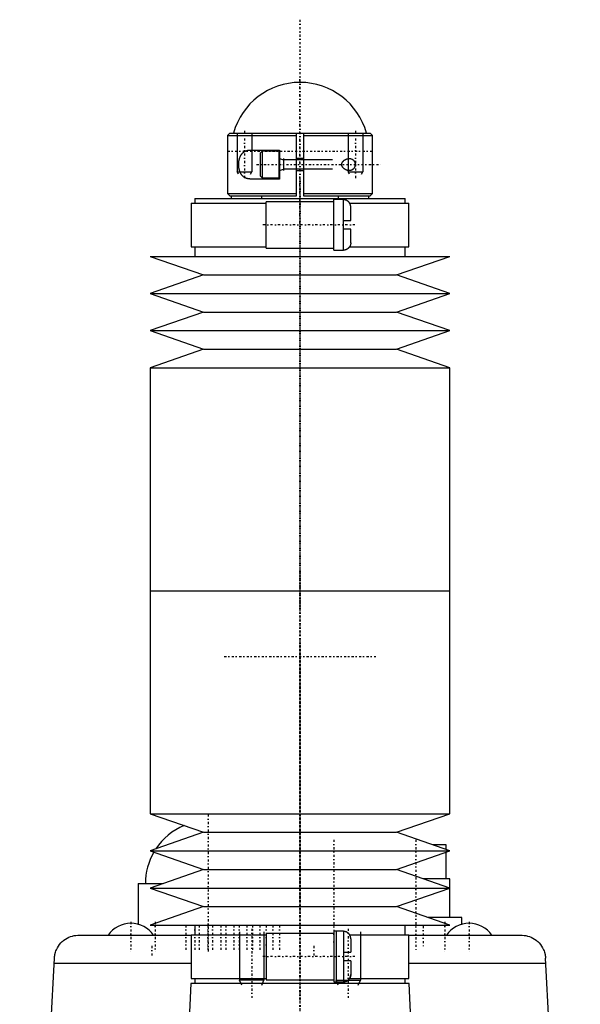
# Model space of a CAD drawing. Extents: x -70 to 70, y -1 to 583.
# Tile 4 of 4: x -58 to 58, y 379 to 583. Entities that reach past the tile are written whole.
import ezdxf

# ---------------------------------------------------------------- set-up
doc = ezdxf.new("R2010")
doc.units = 0
doc.linetypes.add('CENTER', pattern=[1.5, 0.45, -0.5, 0.05, -0.5])
for name, color, linetype in [('AM_0', 7, 'CONTINUOUS'), ('AM_10', 7, 'CONTINUOUS'), ('AM_7', 7, 'CENTER')]:
    doc.layers.add(name, color=color, linetype=linetype)

msp = doc.modelspace()

# ---------------------------------------------------------------- linework, layer by layer
at = {"layer": 'AM_0', "color": 7, "linetype": 'CONTINUOUS'}
for p, q in [((-14.5, 559.5), (-15, 559)), ((-15, 559), (-15, 547)), ((-15, 559), (-0.75, 559)), ((-14.5, 559.5), (14.5, 559.5)), ((-0.75, 546.5), (-0.75, 559.5)), ((0.75, 559.5), (0.75, 546.5)), ((0.75, 559), (15, 559)), ((15, 559), (14.5, 559.5)), ((15, 547), (15, 559)), ((-10.2, 556), (-4.25, 556)), ((-7.85, 555.75), (-8.25, 555.35)), ((-8.25, 555.35), (-8.25, 550.65)), ((-4.35, 555.75), (-7.85, 555.75)), ((-7.85, 555.75), (-7.85, 550.25)), ((-4.35, 555.75), (-4.35, 550.25)), ((-4.25, 556), (-4.25, 550)), ((0.75, 554.25), (-0.75, 554.25)), ((-8.25, 550.65), (-7.85, 550.25)), ((-7.85, 550.25), (-4.35, 550.25)), ((-0.75, 551.75), (0.75, 551.75)), ((-4.25, 550), (-10.2, 550)), ((-15, 547), (-14.5, 546.5)), ((-15, 547), (-0.75, 547)), ((-14.5, 546.5), (-0.75, 546.5)), ((-14.25, 546.59), (-14.25, 546.11)), ((-8, 546.5), (-8, 546)), ((0.75, 547), (15, 547)), ((0.75, 546.5), (14.5, 546.5)), ((8, 546), (8, 546.5)), ((14.25, 546.11), (14.25, 546.59)), ((14.5, 546.5), (15, 547)), ((-22.55, 545), (-22.55, 536)), ((-22.55, 545), (-7, 545)), ((-21.75, 546), (-21.75, 545)), ((-21.75, 546), (21.75, 546)), ((7, 545.3), (-7, 545.3)), ((-7, 535.7), (-7, 545.3)), ((9, 545.75), (7, 545.75)), ((7, 535.25), (7, 545.75)), ((9, 535.25), (9, 545.75)), ((10.28, 545), (22.55, 545)), ((10.5, 541.4), (10.5, 544.2)), ((21.75, 545), (21.75, 546)), ((22.55, 536), (22.55, 545)), ((9, 541.4), (10.5, 541.4)), ((10.5, 539.6), (9, 539.6)), ((10.5, 536.8), (10.5, 539.6)), ((-22.55, 536), (-7, 536)), ((-21.75, 536), (-21.75, 534)), ((10.28, 536), (22.55, 536)), ((21.75, 534), (21.75, 536)), ((-31, 534), (-20, 530.15)), ((-31, 534), (31, 534)), ((-7, 535.7), (7, 535.7)), ((7, 535.25), (9, 535.25)), ((20, 530.15), (31, 534)), ((-20, 530.15), (-31, 526.31)), ((-20, 530.15), (20, 530.15)), ((31, 526.31), (20, 530.15)), ((-31, 526.31), (-20, 522.47)), ((-31, 526.31), (31, 526.31)), ((20, 522.47), (31, 526.31)), ((-20, 522.47), (-31, 518.62)), ((-20, 522.47), (20, 522.47)), ((31, 518.62), (20, 522.47)), ((-31, 518.62), (-20, 514.77)), ((-31, 518.62), (31, 518.62)), ((20, 514.77), (31, 518.62)), ((-20, 514.77), (-31, 510.93)), ((-20, 514.77), (20, 514.77)), ((31, 510.93), (20, 514.77)), ((-31, 510.93), (-31, 464.79)), ((-31, 510.93), (31, 510.93)), ((31, 464.79), (31, 510.93)), ((-31, 464.79), (31, 464.79)), ((-31, 464.79), (-31, 418.65)), ((-31, 464.79), (0, 464.79)), ((31, 418.65), (31, 464.79)), ((-31, 418.65), (-20, 414.81)), ((-31, 418.65), (31, 418.65)), ((20, 414.81), (31, 418.65)), ((-20, 414.81), (-31, 410.96)), ((-20, 414.81), (20, 414.81)), ((31, 410.96), (20, 414.81)), ((30.25, 412.2), (27.45, 412.2)), ((30.25, 411.22), (30.25, 412.2)), ((-31, 410.96), (-20, 407.12)), ((-31, 410.96), (31, 410.96)), ((20, 407.12), (31, 410.96)), ((30.25, 405.2), (30.25, 410.7)), ((-20, 407.12), (-31, 403.27)), ((-20, 407.12), (20, 407.12)), ((31, 403.27), (20, 407.12)), ((-33.5, 404.2), (-33.5, 395.79)), ((-33.5, 404.2), (-28.34, 404.2)), ((31, 405.2), (25.48, 405.2)), ((31, 397.2), (31, 405.2)), ((-31, 403.27), (-20, 399.43)), ((-31, 403.27), (31, 403.27)), ((20, 399.43), (31, 403.27)), ((-20, 399.43), (-31, 395.58)), ((-20, 399.43), (20, 399.43)), ((31, 395.58), (20, 399.43)), ((-31, 395.58), (31, 395.58)), ((-21.75, 395.58), (-21.75, 393.58)), ((21.75, 393.58), (21.75, 395.58)), ((33.5, 397.2), (26.37, 397.2)), ((33.5, 395.79), (33.5, 397.2)), ((-45.81, 393.5), (-22.55, 393.5)), ((-22.55, 393.58), (-22.55, 384.58)), ((-22.55, 393.58), (-7, 393.58)), ((7, 393.88), (-7, 393.88)), ((-7, 393.88), (-7, 384.28)), ((9, 394.33), (7, 394.33)), ((7, 394.33), (7, 383.83)), ((9, 394.33), (9, 383.83)), ((10.28, 393.58), (22.55, 393.58)), ((22.55, 384.58), (22.55, 393.58)), ((22.55, 393.5), (45.81, 393.5)), ((10.5, 392.78), (10.5, 389.98)), ((9, 389.98), (10.5, 389.98)), ((-58, 251.5), (-50.81, 388.76)), ((-22.55, 387.64), (-50.87, 387.64)), ((10.5, 388.18), (9, 388.18)), ((10.5, 388.18), (10.5, 385.38)), ((50.87, 387.64), (22.55, 387.64)), ((58, 251.5), (50.81, 388.76)), ((-22.57, 383.5), (-24.01, 355.97)), ((22.57, 383.5), (-22.57, 383.5)), ((-22.55, 384.58), (-7, 384.58)), ((-21.75, 384.58), (-21.75, 383.58)), ((-21.75, 383.58), (21.75, 383.58)), ((-21.5, 383.58), (-21.5, 383.5)), ((-7, 384.28), (7, 384.28)), ((7, 383.83), (9, 383.83)), ((10.28, 384.58), (22.55, 384.58)), ((21.5, 383.5), (21.5, 383.58)), ((21.75, 383.58), (21.75, 384.58)), ((24.01, 355.97), (22.57, 383.5))]:
    msp.add_line(p, q, dxfattribs=at)
for points in [[(-10.2, 550, 0), (-10.23, 550, 0), (-10.31, 550, 0), (-10.38, 550, 0), (-10.41, 550.01, 0), (-10.45, 550.01, 0), (-10.52, 550.02, 0), (-10.59, 550.02, 0), (-10.67, 550.03, 0), (-10.74, 550.05, 0), (-10.81, 550.06, 0), (-10.84, 550.07, 0), (-10.88, 550.08, 0), (-10.95, 550.09, 0), (-11.02, 550.12, 0), (-11.09, 550.14, 0), (-11.16, 550.16, 0), (-11.22, 550.19, 0), (-11.26, 550.2, 0), (-11.29, 550.22, 0), (-11.35, 550.25, 0), (-11.42, 550.28, 0), (-11.45, 550.3, 0), (-11.48, 550.32, 0), (-11.54, 550.36, 0), (-11.6, 550.4, 0), (-11.63, 550.42, 0), (-11.66, 550.44, 0), (-11.72, 550.49, 0), (-11.77, 550.53, 0), (-11.83, 550.58, 0), (-11.88, 550.63, 0), (-11.93, 550.69, 0), (-11.96, 550.72, 0), (-11.98, 550.74, 0), (-12.03, 550.8, 0), (-12.08, 550.86, 0), (-12.12, 550.93, 0), (-12.17, 550.99, 0), (-12.21, 551.06, 0), (-12.23, 551.09, 0), (-12.25, 551.13, 0), (-12.29, 551.2, 0), (-12.33, 551.27, 0), (-12.36, 551.35, 0), (-12.4, 551.43, 0), (-12.43, 551.52, 0), (-12.45, 551.56, 0), (-12.46, 551.6, 0), (-12.49, 551.69, 0), (-12.52, 551.78, 0), (-12.55, 551.87, 0), (-12.57, 551.97, 0), (-12.59, 552.06, 0), (-12.6, 552.11, 0), (-12.61, 552.16, 0), (-12.63, 552.26, 0), (-12.64, 552.36, 0), (-12.66, 552.45, 0), (-12.67, 552.55, 0), (-12.68, 552.65, 0), (-12.68, 552.7, 0), (-12.68, 552.75, 0), (-12.69, 552.85, 0), (-12.69, 552.95, 0), (-12.69, 553, 0), (-12.69, 553.05, 0), (-12.69, 553.15, 0), (-12.68, 553.25, 0), (-12.68, 553.3, 0), (-12.68, 553.35, 0), (-12.67, 553.45, 0), (-12.66, 553.55, 0), (-12.64, 553.64, 0), (-12.63, 553.74, 0), (-12.61, 553.84, 0), (-12.6, 553.89, 0), (-12.59, 553.94, 0), (-12.57, 554.03, 0), (-12.55, 554.13, 0), (-12.52, 554.22, 0), (-12.49, 554.31, 0), (-12.46, 554.4, 0), (-12.45, 554.44, 0), (-12.43, 554.48, 0), (-12.4, 554.57, 0), (-12.36, 554.65, 0), (-12.33, 554.73, 0), (-12.29, 554.8, 0), (-12.25, 554.87, 0), (-12.23, 554.91, 0), (-12.21, 554.94, 0), (-12.17, 555.01, 0), (-12.12, 555.07, 0), (-12.08, 555.14, 0), (-12.03, 555.2, 0), (-11.98, 555.26, 0), (-11.96, 555.28, 0), (-11.93, 555.31, 0), (-11.88, 555.37, 0), (-11.83, 555.42, 0), (-11.77, 555.47, 0), (-11.72, 555.51, 0), (-11.66, 555.56, 0), (-11.63, 555.58, 0), (-11.6, 555.6, 0), (-11.54, 555.64, 0), (-11.48, 555.68, 0), (-11.45, 555.7, 0), (-11.42, 555.72, 0), (-11.35, 555.75, 0), (-11.29, 555.78, 0), (-11.26, 555.8, 0), (-11.22, 555.81, 0), (-11.16, 555.84, 0), (-11.09, 555.86, 0), (-11.02, 555.88, 0), (-10.95, 555.91, 0), (-10.88, 555.92, 0), (-10.84, 555.93, 0), (-10.81, 555.94, 0), (-10.74, 555.95, 0), (-10.67, 555.97, 0), (-10.59, 555.98, 0), (-10.52, 555.98, 0), (-10.45, 555.99, 0), (-10.41, 555.99, 0), (-10.38, 556, 0), (-10.31, 556, 0), (-10.23, 556, 0), (-10.2, 556, 0)], [(10.2, 551.75, 0), (10.18, 551.75, 0), (10.15, 551.75, 0), (10.11, 551.75, 0), (10.1, 551.75, 0), (10.08, 551.75, 0), (10.04, 551.76, 0), (10.01, 551.76, 0), (9.97, 551.77, 0), (9.94, 551.77, 0), (9.9, 551.78, 0), (9.88, 551.78, 0), (9.87, 551.79, 0), (9.83, 551.79, 0), (9.79, 551.8, 0), (9.76, 551.81, 0), (9.72, 551.82, 0), (9.68, 551.84, 0), (9.67, 551.84, 0), (9.65, 551.85, 0), (9.61, 551.86, 0), (9.58, 551.88, 0), (9.56, 551.88, 0), (9.54, 551.89, 0), (9.5, 551.91, 0), (9.47, 551.92, 0), (9.45, 551.93, 0), (9.43, 551.94, 0), (9.4, 551.96, 0), (9.36, 551.98, 0), (9.33, 552, 0), (9.3, 552.02, 0), (9.26, 552.04, 0), (9.25, 552.05, 0), (9.23, 552.06, 0), (9.2, 552.08, 0), (9.16, 552.11, 0), (9.13, 552.13, 0), (9.1, 552.16, 0), (9.07, 552.18, 0), (9.06, 552.2, 0), (9.04, 552.21, 0), (9.01, 552.24, 0), (8.98, 552.27, 0), (8.96, 552.3, 0), (8.93, 552.33, 0), (8.9, 552.36, 0), (8.89, 552.38, 0), (8.87, 552.4, 0), (8.85, 552.43, 0), (8.82, 552.47, 0), (8.8, 552.51, 0), (8.78, 552.55, 0), (8.76, 552.58, 0), (8.75, 552.61, 0), (8.74, 552.63, 0), (8.72, 552.67, 0), (8.7, 552.71, 0), (8.69, 552.75, 0), (8.68, 552.8, 0), (8.67, 552.84, 0), (8.67, 552.86, 0), (8.66, 552.89, 0), (8.66, 552.93, 0), (8.66, 552.98, 0), (8.66, 553, 0), (8.66, 553.02, 0), (8.66, 553.07, 0), (8.66, 553.11, 0), (8.67, 553.14, 0), (8.67, 553.16, 0), (8.68, 553.2, 0), (8.69, 553.25, 0), (8.7, 553.29, 0), (8.72, 553.33, 0), (8.74, 553.37, 0), (8.75, 553.39, 0), (8.76, 553.42, 0), (8.78, 553.45, 0), (8.8, 553.49, 0), (8.82, 553.53, 0), (8.85, 553.57, 0), (8.87, 553.6, 0), (8.89, 553.62, 0), (8.9, 553.64, 0), (8.93, 553.67, 0), (8.96, 553.7, 0), (8.98, 553.73, 0), (9.01, 553.76, 0), (9.04, 553.79, 0), (9.06, 553.8, 0), (9.07, 553.82, 0), (9.1, 553.84, 0), (9.13, 553.87, 0), (9.16, 553.89, 0), (9.2, 553.92, 0), (9.23, 553.94, 0), (9.25, 553.95, 0), (9.26, 553.96, 0), (9.3, 553.98, 0), (9.33, 554, 0), (9.36, 554.02, 0), (9.4, 554.04, 0), (9.43, 554.06, 0), (9.45, 554.07, 0), (9.47, 554.08, 0), (9.5, 554.09, 0), (9.54, 554.11, 0), (9.56, 554.12, 0), (9.58, 554.12, 0), (9.61, 554.14, 0), (9.65, 554.15, 0), (9.67, 554.16, 0), (9.68, 554.16, 0), (9.72, 554.18, 0), (9.76, 554.19, 0), (9.79, 554.2, 0), (9.83, 554.21, 0), (9.87, 554.21, 0), (9.88, 554.22, 0), (9.9, 554.22, 0), (9.94, 554.23, 0), (9.97, 554.23, 0), (10.01, 554.24, 0), (10.04, 554.24, 0), (10.08, 554.25, 0), (10.1, 554.25, 0), (10.11, 554.25, 0), (10.15, 554.25, 0), (10.18, 554.25, 0), (10.2, 554.25, 0)], [(10.2, 554.25, 0), (10.24, 554.25, 0), (10.34, 554.24, 0), (10.43, 554.23, 0), (10.48, 554.22, 0), (10.53, 554.21, 0), (10.62, 554.18, 0), (10.71, 554.14, 0), (10.8, 554.1, 0), (10.85, 554.07, 0), (10.87, 554.06, 0), (10.88, 554.05, 0), (10.89, 554.05, 0), (10.89, 554.04, 0), (10.91, 554.03, 0), (10.92, 554.02, 0), (10.93, 554.01, 0), (10.95, 554, 0), (10.96, 553.99, 0), (10.97, 553.99, 0), (10.97, 553.98, 0), (10.99, 553.97, 0), (11, 553.96, 0), (11.01, 553.95, 0), (11.01, 553.95, 0), (11.02, 553.94, 0), (11.04, 553.92, 0), (11.04, 553.92, 0), (11.05, 553.91, 0), (11.06, 553.9, 0), (11.07, 553.89, 0), (11.08, 553.88, 0), (11.09, 553.86, 0), (11.11, 553.85, 0), (11.11, 553.84, 0), (11.12, 553.84, 0), (11.13, 553.82, 0), (11.14, 553.81, 0), (11.15, 553.79, 0), (11.16, 553.78, 0), (11.17, 553.77, 0), (11.18, 553.76, 0), (11.18, 553.75, 0), (11.19, 553.73, 0), (11.2, 553.72, 0), (11.21, 553.7, 0), (11.22, 553.69, 0), (11.23, 553.67, 0), (11.23, 553.66, 0), (11.24, 553.65, 0), (11.25, 553.64, 0), (11.26, 553.62, 0), (11.27, 553.6, 0), (11.27, 553.58, 0), (11.28, 553.56, 0), (11.29, 553.55, 0), (11.29, 553.55, 0), (11.3, 553.53, 0), (11.31, 553.51, 0), (11.31, 553.49, 0), (11.32, 553.47, 0), (11.33, 553.45, 0), (11.33, 553.44, 0), (11.33, 553.43, 0), (11.34, 553.41, 0), (11.35, 553.39, 0), (11.35, 553.38, 0), (11.35, 553.37, 0), (11.36, 553.35, 0), (11.36, 553.33, 0), (11.36, 553.32, 0), (11.37, 553.31, 0), (11.37, 553.29, 0), (11.37, 553.27, 0), (11.38, 553.24, 0), (11.38, 553.22, 0), (11.38, 553.2, 0), (11.39, 553.19, 0), (11.39, 553.18, 0), (11.39, 553.16, 0), (11.39, 553.14, 0), (11.39, 553.12, 0), (11.4, 553.1, 0), (11.4, 553.07, 0), (11.4, 553.06, 0), (11.4, 553.05, 0), (11.4, 553.03, 0), (11.4, 553.01, 0), (11.4, 553, 0)], [(11.4, 553, 0), (11.4, 552.99, 0), (11.4, 552.97, 0), (11.4, 552.95, 0), (11.4, 552.94, 0), (11.4, 552.93, 0), (11.4, 552.9, 0), (11.39, 552.88, 0), (11.39, 552.86, 0), (11.39, 552.84, 0), (11.39, 552.82, 0), (11.39, 552.81, 0), (11.38, 552.8, 0), (11.38, 552.78, 0), (11.38, 552.76, 0), (11.37, 552.73, 0), (11.37, 552.71, 0), (11.37, 552.69, 0), (11.36, 552.68, 0), (11.36, 552.67, 0), (11.36, 552.65, 0), (11.35, 552.63, 0), (11.35, 552.62, 0), (11.35, 552.61, 0), (11.34, 552.59, 0), (11.33, 552.57, 0), (11.33, 552.56, 0), (11.33, 552.55, 0), (11.32, 552.53, 0), (11.31, 552.51, 0), (11.31, 552.49, 0), (11.3, 552.47, 0), (11.29, 552.45, 0), (11.29, 552.45, 0), (11.28, 552.44, 0), (11.27, 552.42, 0), (11.27, 552.4, 0), (11.26, 552.38, 0), (11.25, 552.36, 0), (11.24, 552.35, 0), (11.23, 552.34, 0), (11.23, 552.33, 0), (11.22, 552.31, 0), (11.21, 552.3, 0), (11.2, 552.28, 0), (11.19, 552.27, 0), (11.18, 552.25, 0), (11.18, 552.24, 0), (11.17, 552.23, 0), (11.16, 552.22, 0), (11.15, 552.21, 0), (11.14, 552.19, 0), (11.13, 552.18, 0), (11.12, 552.16, 0), (11.11, 552.16, 0), (11.11, 552.15, 0), (11.09, 552.14, 0), (11.08, 552.12, 0), (11.07, 552.11, 0), (11.06, 552.1, 0), (11.05, 552.09, 0), (11.04, 552.08, 0), (11.04, 552.08, 0), (11.02, 552.06, 0), (11.01, 552.05, 0), (11.01, 552.05, 0), (11, 552.04, 0), (10.99, 552.03, 0), (10.97, 552.02, 0), (10.97, 552.01, 0), (10.96, 552.01, 0), (10.95, 552, 0), (10.93, 551.99, 0), (10.92, 551.98, 0), (10.91, 551.97, 0), (10.89, 551.96, 0), (10.89, 551.95, 0), (10.88, 551.95, 0), (10.87, 551.94, 0), (10.85, 551.93, 0), (10.8, 551.9, 0), (10.71, 551.86, 0), (10.62, 551.82, 0), (10.53, 551.79, 0), (10.48, 551.78, 0), (10.43, 551.77, 0), (10.34, 551.76, 0), (10.24, 551.75, 0), (10.2, 551.75, 0)], [(10.5, 544.2, 0), (10.5, 544.21, 0), (10.5, 544.23, 0), (10.5, 544.25, 0), (10.5, 544.26, 0), (10.5, 544.28, 0), (10.5, 544.3, 0), (10.5, 544.32, 0), (10.49, 544.34, 0), (10.49, 544.36, 0), (10.49, 544.38, 0), (10.49, 544.4, 0), (10.49, 544.41, 0), (10.48, 544.43, 0), (10.48, 544.45, 0), (10.48, 544.47, 0), (10.47, 544.5, 0), (10.47, 544.52, 0), (10.46, 544.53, 0), (10.46, 544.54, 0), (10.46, 544.56, 0), (10.45, 544.58, 0), (10.45, 544.59, 0), (10.45, 544.61, 0), (10.44, 544.63, 0), (10.43, 544.65, 0), (10.43, 544.66, 0), (10.43, 544.67, 0), (10.42, 544.69, 0), (10.41, 544.71, 0), (10.41, 544.73, 0), (10.4, 544.75, 0), (10.39, 544.77, 0), (10.39, 544.78, 0), (10.38, 544.79, 0), (10.37, 544.81, 0), (10.37, 544.83, 0), (10.36, 544.85, 0), (10.35, 544.87, 0), (10.34, 544.89, 0), (10.33, 544.9, 0), (10.33, 544.91, 0), (10.32, 544.92, 0), (10.31, 544.94, 0), (10.3, 544.96, 0), (10.29, 544.98, 0), (10.27, 545, 0), (10.27, 545.01, 0), (10.26, 545.02, 0), (10.25, 545.04, 0), (10.24, 545.06, 0), (10.22, 545.08, 0), (10.21, 545.1, 0), (10.2, 545.11, 0), (10.19, 545.12, 0), (10.18, 545.13, 0), (10.17, 545.15, 0), (10.16, 545.17, 0), (10.14, 545.18, 0), (10.13, 545.2, 0), (10.11, 545.22, 0), (10.11, 545.22, 0), (10.1, 545.23, 0), (10.09, 545.25, 0), (10.07, 545.26, 0), (10.06, 545.27, 0), (10.06, 545.28, 0), (10.04, 545.29, 0), (10.03, 545.31, 0), (10.02, 545.31, 0), (10.01, 545.32, 0), (9.99, 545.34, 0), (9.98, 545.35, 0), (9.96, 545.36, 0), (9.94, 545.38, 0), (9.93, 545.39, 0), (9.92, 545.4, 0), (9.91, 545.41, 0), (9.89, 545.42, 0), (9.87, 545.43, 0), (9.86, 545.45, 0), (9.84, 545.46, 0), (9.82, 545.47, 0), (9.81, 545.48, 0), (9.8, 545.48, 0), (9.78, 545.5, 0), (9.76, 545.51, 0), (9.74, 545.52, 0), (9.72, 545.53, 0), (9.7, 545.54, 0), (9.69, 545.54, 0), (9.68, 545.55, 0), (9.66, 545.56, 0), (9.64, 545.57, 0), (9.62, 545.58, 0), (9.61, 545.59, 0), (9.59, 545.6, 0), (9.58, 545.6, 0), (9.57, 545.6, 0), (9.55, 545.61, 0), (9.53, 545.62, 0), (9.51, 545.63, 0), (9.49, 545.63, 0), (9.47, 545.64, 0), (9.46, 545.64, 0), (9.45, 545.65, 0), (9.42, 545.65, 0), (9.4, 545.66, 0), (9.39, 545.66, 0), (9.38, 545.67, 0), (9.36, 545.67, 0), (9.34, 545.68, 0), (9.33, 545.68, 0), (9.32, 545.68, 0), (9.29, 545.69, 0), (9.27, 545.69, 0), (9.25, 545.69, 0), (9.23, 545.7, 0), (9.21, 545.7, 0), (9.19, 545.7, 0), (9.18, 545.7, 0), (9.16, 545.71, 0), (9.14, 545.71, 0), (9.12, 545.71, 0), (9.1, 545.71, 0), (9.07, 545.71, 0), (9.06, 545.71, 0), (9.05, 545.71, 0), (9.03, 545.72, 0), (9.01, 545.72, 0), (9, 545.72, 0)], [(10.5, 536.8, 0), (10.5, 536.79, 0), (10.5, 536.77, 0), (10.5, 536.75, 0), (10.5, 536.74, 0), (10.5, 536.72, 0), (10.5, 536.7, 0), (10.5, 536.68, 0), (10.49, 536.66, 0), (10.49, 536.64, 0), (10.49, 536.62, 0), (10.49, 536.6, 0), (10.49, 536.59, 0), (10.48, 536.57, 0), (10.48, 536.55, 0), (10.48, 536.53, 0), (10.47, 536.5, 0), (10.47, 536.48, 0), (10.46, 536.47, 0), (10.46, 536.46, 0), (10.46, 536.44, 0), (10.45, 536.42, 0), (10.45, 536.41, 0), (10.45, 536.39, 0), (10.44, 536.37, 0), (10.43, 536.35, 0), (10.43, 536.34, 0), (10.43, 536.33, 0), (10.42, 536.31, 0), (10.41, 536.29, 0), (10.41, 536.27, 0), (10.4, 536.25, 0), (10.39, 536.23, 0), (10.39, 536.22, 0), (10.38, 536.21, 0), (10.37, 536.19, 0), (10.37, 536.17, 0), (10.36, 536.15, 0), (10.35, 536.13, 0), (10.34, 536.11, 0), (10.33, 536.1, 0), (10.33, 536.09, 0), (10.32, 536.08, 0), (10.31, 536.06, 0), (10.3, 536.04, 0), (10.29, 536.02, 0), (10.27, 536, 0), (10.27, 535.99, 0), (10.26, 535.98, 0), (10.25, 535.96, 0), (10.24, 535.94, 0), (10.22, 535.92, 0), (10.21, 535.9, 0), (10.2, 535.89, 0), (10.19, 535.88, 0), (10.18, 535.87, 0), (10.17, 535.85, 0), (10.16, 535.83, 0), (10.14, 535.82, 0), (10.13, 535.8, 0), (10.11, 535.78, 0), (10.11, 535.78, 0), (10.1, 535.77, 0), (10.09, 535.75, 0), (10.07, 535.74, 0), (10.06, 535.73, 0), (10.06, 535.72, 0), (10.04, 535.71, 0), (10.03, 535.69, 0), (10.02, 535.69, 0), (10.01, 535.68, 0), (9.99, 535.66, 0), (9.98, 535.65, 0), (9.96, 535.64, 0), (9.94, 535.62, 0), (9.93, 535.61, 0), (9.92, 535.6, 0), (9.91, 535.59, 0), (9.89, 535.58, 0), (9.87, 535.57, 0), (9.86, 535.55, 0), (9.84, 535.54, 0), (9.82, 535.53, 0), (9.81, 535.52, 0), (9.8, 535.52, 0), (9.78, 535.5, 0), (9.76, 535.49, 0), (9.74, 535.48, 0), (9.72, 535.47, 0), (9.7, 535.46, 0), (9.69, 535.46, 0), (9.68, 535.45, 0), (9.66, 535.44, 0), (9.64, 535.43, 0), (9.62, 535.42, 0), (9.61, 535.41, 0), (9.59, 535.4, 0), (9.58, 535.4, 0), (9.57, 535.4, 0), (9.55, 535.39, 0), (9.53, 535.38, 0), (9.51, 535.37, 0), (9.49, 535.37, 0), (9.47, 535.36, 0), (9.46, 535.36, 0), (9.45, 535.35, 0), (9.42, 535.35, 0), (9.4, 535.34, 0), (9.39, 535.34, 0), (9.38, 535.33, 0), (9.36, 535.33, 0), (9.34, 535.32, 0), (9.33, 535.32, 0), (9.32, 535.32, 0), (9.29, 535.31, 0), (9.27, 535.31, 0), (9.25, 535.31, 0), (9.23, 535.3, 0), (9.21, 535.3, 0), (9.19, 535.3, 0), (9.18, 535.3, 0), (9.16, 535.29, 0), (9.14, 535.29, 0), (9.12, 535.29, 0), (9.1, 535.29, 0), (9.07, 535.29, 0), (9.06, 535.29, 0), (9.05, 535.29, 0), (9.03, 535.28, 0), (9.01, 535.28, 0), (9, 535.28, 0)], [(-50.81, 388.76, 0), (-50.8, 388.81, 0), (-50.8, 388.9, 0), (-50.79, 388.98, 0), (-50.79, 389.03, 0), (-50.78, 389.07, 0), (-50.77, 389.16, 0), (-50.76, 389.25, 0), (-50.7, 389.54, 0), (-50.57, 390.03, 0), (-50.49, 390.26, 0), (-50.41, 390.48, 0), (-50.21, 390.89, 0), (-49.99, 391.26, 0), (-49.74, 391.59, 0), (-49.47, 391.91, 0), (-49.18, 392.2, 0), (-49.02, 392.33, 0), (-48.86, 392.46, 0), (-48.53, 392.7, 0), (-48.18, 392.9, 0), (-47.83, 393.08, 0), (-47.46, 393.22, 0), (-47.09, 393.33, 0), (-46.91, 393.38, 0), (-46.72, 393.42, 0), (-46.35, 393.47, 0), (-45.99, 393.5, 0), (-45.81, 393.5, 0)], [(10.5, 392.78, 0), (10.5, 392.79, 0), (10.5, 392.81, 0), (10.5, 392.83, 0), (10.5, 392.84, 0), (10.5, 392.86, 0), (10.5, 392.88, 0), (10.5, 392.9, 0), (10.49, 392.92, 0), (10.49, 392.94, 0), (10.49, 392.96, 0), (10.49, 392.98, 0), (10.49, 392.99, 0), (10.48, 393.01, 0), (10.48, 393.03, 0), (10.48, 393.05, 0), (10.47, 393.08, 0), (10.47, 393.1, 0), (10.46, 393.11, 0), (10.46, 393.12, 0), (10.46, 393.14, 0), (10.45, 393.16, 0), (10.45, 393.17, 0), (10.45, 393.19, 0), (10.44, 393.21, 0), (10.43, 393.23, 0), (10.43, 393.24, 0), (10.43, 393.25, 0), (10.42, 393.27, 0), (10.41, 393.29, 0), (10.41, 393.31, 0), (10.4, 393.33, 0), (10.39, 393.35, 0), (10.39, 393.36, 0), (10.38, 393.37, 0), (10.37, 393.39, 0), (10.37, 393.41, 0), (10.36, 393.43, 0), (10.35, 393.45, 0), (10.34, 393.47, 0), (10.33, 393.48, 0), (10.33, 393.49, 0), (10.32, 393.5, 0), (10.31, 393.52, 0), (10.3, 393.54, 0), (10.29, 393.56, 0), (10.27, 393.58, 0), (10.27, 393.59, 0), (10.26, 393.6, 0), (10.25, 393.62, 0), (10.24, 393.64, 0), (10.22, 393.66, 0), (10.21, 393.68, 0), (10.2, 393.69, 0), (10.19, 393.7, 0), (10.18, 393.71, 0), (10.17, 393.73, 0), (10.16, 393.75, 0), (10.14, 393.76, 0), (10.13, 393.78, 0), (10.11, 393.8, 0), (10.11, 393.8, 0), (10.1, 393.81, 0), (10.09, 393.83, 0), (10.07, 393.84, 0), (10.06, 393.85, 0), (10.06, 393.86, 0), (10.04, 393.87, 0), (10.03, 393.89, 0), (10.02, 393.89, 0), (10.01, 393.9, 0), (9.99, 393.92, 0), (9.98, 393.93, 0), (9.96, 393.94, 0), (9.94, 393.96, 0), (9.93, 393.97, 0), (9.92, 393.98, 0), (9.91, 393.99, 0), (9.89, 394, 0), (9.87, 394.01, 0), (9.86, 394.03, 0), (9.84, 394.04, 0), (9.82, 394.05, 0), (9.81, 394.06, 0), (9.8, 394.06, 0), (9.78, 394.08, 0), (9.76, 394.09, 0), (9.74, 394.1, 0), (9.72, 394.11, 0), (9.7, 394.12, 0), (9.69, 394.12, 0), (9.68, 394.13, 0), (9.66, 394.14, 0), (9.64, 394.15, 0), (9.62, 394.16, 0), (9.61, 394.17, 0), (9.59, 394.18, 0), (9.58, 394.18, 0), (9.57, 394.18, 0), (9.55, 394.19, 0), (9.53, 394.2, 0), (9.51, 394.21, 0), (9.49, 394.21, 0), (9.47, 394.22, 0), (9.46, 394.22, 0), (9.45, 394.23, 0), (9.42, 394.23, 0), (9.4, 394.24, 0), (9.39, 394.24, 0), (9.38, 394.25, 0), (9.36, 394.25, 0), (9.34, 394.26, 0), (9.33, 394.26, 0), (9.32, 394.26, 0), (9.29, 394.27, 0), (9.27, 394.27, 0), (9.25, 394.27, 0), (9.23, 394.28, 0), (9.21, 394.28, 0), (9.19, 394.28, 0), (9.18, 394.28, 0), (9.16, 394.29, 0), (9.14, 394.29, 0), (9.12, 394.29, 0), (9.1, 394.29, 0), (9.07, 394.29, 0), (9.06, 394.29, 0), (9.05, 394.29, 0), (9.03, 394.3, 0), (9.01, 394.3, 0), (9, 394.3, 0)], [(45.81, 393.5, 0), (45.99, 393.5, 0), (46.35, 393.47, 0), (46.72, 393.42, 0), (46.91, 393.38, 0), (47.09, 393.33, 0), (47.46, 393.22, 0), (47.83, 393.08, 0), (48.18, 392.9, 0), (48.53, 392.7, 0), (48.86, 392.46, 0), (49.02, 392.33, 0), (49.18, 392.2, 0), (49.47, 391.91, 0), (49.74, 391.59, 0), (49.99, 391.26, 0), (50.21, 390.89, 0), (50.41, 390.48, 0), (50.49, 390.26, 0), (50.57, 390.03, 0), (50.7, 389.54, 0), (50.76, 389.25, 0), (50.77, 389.16, 0), (50.78, 389.07, 0), (50.79, 389.03, 0), (50.79, 388.98, 0), (50.8, 388.9, 0), (50.8, 388.81, 0), (50.81, 388.76, 0)], [(9, 383.86, 0), (9.01, 383.86, 0), (9.03, 383.86, 0), (9.05, 383.87, 0), (9.06, 383.87, 0), (9.07, 383.87, 0), (9.1, 383.87, 0), (9.12, 383.87, 0), (9.14, 383.87, 0), (9.16, 383.87, 0), (9.18, 383.88, 0), (9.19, 383.88, 0), (9.21, 383.88, 0), (9.23, 383.88, 0), (9.25, 383.89, 0), (9.27, 383.89, 0), (9.29, 383.89, 0), (9.32, 383.9, 0), (9.33, 383.9, 0), (9.34, 383.9, 0), (9.36, 383.91, 0), (9.38, 383.91, 0), (9.39, 383.92, 0), (9.4, 383.92, 0), (9.42, 383.93, 0), (9.45, 383.93, 0), (9.46, 383.94, 0), (9.47, 383.94, 0), (9.49, 383.95, 0), (9.51, 383.95, 0), (9.53, 383.96, 0), (9.55, 383.97, 0), (9.57, 383.98, 0), (9.58, 383.98, 0), (9.59, 383.98, 0), (9.61, 383.99, 0), (9.62, 384, 0), (9.64, 384.01, 0), (9.66, 384.02, 0), (9.68, 384.03, 0), (9.69, 384.04, 0), (9.7, 384.04, 0), (9.72, 384.05, 0), (9.74, 384.06, 0), (9.76, 384.07, 0), (9.78, 384.08, 0), (9.8, 384.1, 0), (9.81, 384.1, 0), (9.82, 384.11, 0), (9.84, 384.12, 0), (9.86, 384.13, 0), (9.87, 384.15, 0), (9.89, 384.16, 0), (9.91, 384.17, 0), (9.92, 384.18, 0), (9.93, 384.19, 0), (9.94, 384.2, 0), (9.96, 384.22, 0), (9.98, 384.23, 0), (9.99, 384.24, 0), (10.01, 384.26, 0), (10.02, 384.27, 0), (10.03, 384.27, 0), (10.04, 384.29, 0), (10.06, 384.3, 0), (10.06, 384.31, 0), (10.07, 384.32, 0), (10.09, 384.33, 0), (10.1, 384.35, 0), (10.11, 384.36, 0), (10.11, 384.36, 0), (10.13, 384.38, 0), (10.14, 384.4, 0), (10.16, 384.41, 0), (10.17, 384.43, 0), (10.18, 384.45, 0), (10.19, 384.46, 0), (10.2, 384.47, 0), (10.21, 384.48, 0), (10.22, 384.5, 0), (10.24, 384.52, 0), (10.25, 384.54, 0), (10.26, 384.56, 0), (10.27, 384.57, 0), (10.27, 384.58, 0), (10.29, 384.6, 0), (10.3, 384.62, 0), (10.31, 384.64, 0), (10.32, 384.66, 0), (10.33, 384.67, 0), (10.33, 384.68, 0), (10.34, 384.69, 0), (10.35, 384.71, 0), (10.36, 384.73, 0), (10.37, 384.75, 0), (10.37, 384.77, 0), (10.38, 384.79, 0), (10.39, 384.8, 0), (10.39, 384.81, 0), (10.4, 384.83, 0), (10.41, 384.85, 0), (10.41, 384.87, 0), (10.42, 384.89, 0), (10.43, 384.91, 0), (10.43, 384.92, 0), (10.43, 384.93, 0), (10.44, 384.95, 0), (10.45, 384.97, 0), (10.45, 384.99, 0), (10.45, 385, 0), (10.46, 385.02, 0), (10.46, 385.04, 0), (10.46, 385.05, 0), (10.47, 385.06, 0), (10.47, 385.08, 0), (10.48, 385.11, 0), (10.48, 385.13, 0), (10.48, 385.15, 0), (10.49, 385.17, 0), (10.49, 385.18, 0), (10.49, 385.2, 0), (10.49, 385.22, 0), (10.49, 385.24, 0), (10.5, 385.26, 0), (10.5, 385.28, 0), (10.5, 385.3, 0), (10.5, 385.32, 0), (10.5, 385.33, 0), (10.5, 385.35, 0), (10.5, 385.37, 0), (10.5, 385.38, 0)], [(10.5, 385.38, 0), (10.5, 385.37, 0), (10.5, 385.35, 0), (10.5, 385.33, 0), (10.5, 385.32, 0), (10.5, 385.31, 0), (10.5, 385.29, 0), (10.5, 385.27, 0), (10.49, 385.25, 0), (10.49, 385.22, 0), (10.49, 385.2, 0), (10.49, 385.19, 0), (10.49, 385.18, 0), (10.48, 385.16, 0), (10.48, 385.14, 0), (10.48, 385.12, 0), (10.47, 385.1, 0), (10.47, 385.08, 0), (10.47, 385.07, 0), (10.47, 385.06, 0), (10.46, 385.04, 0), (10.46, 385.01, 0), (10.45, 385, 0), (10.45, 384.99, 0), (10.45, 384.97, 0), (10.44, 384.95, 0), (10.44, 384.94, 0), (10.43, 384.93, 0), (10.43, 384.91, 0), (10.42, 384.89, 0), (10.41, 384.87, 0), (10.41, 384.85, 0), (10.4, 384.83, 0), (10.4, 384.83, 0), (10.39, 384.82, 0), (10.39, 384.8, 0), (10.38, 384.78, 0), (10.37, 384.76, 0), (10.36, 384.74, 0), (10.35, 384.72, 0), (10.35, 384.71, 0), (10.34, 384.71, 0), (10.33, 384.69, 0), (10.33, 384.67, 0), (10.32, 384.65, 0), (10.31, 384.63, 0), (10.29, 384.61, 0), (10.29, 384.6, 0), (10.28, 384.59, 0), (10.27, 384.58, 0), (10.26, 384.56, 0), (10.25, 384.54, 0), (10.24, 384.52, 0), (10.23, 384.5, 0), (10.22, 384.5, 0), (10.21, 384.49, 0), (10.2, 384.47, 0), (10.19, 384.45, 0), (10.17, 384.44, 0), (10.16, 384.42, 0), (10.15, 384.4, 0), (10.14, 384.39, 0), (10.13, 384.39, 0), (10.12, 384.37, 0), (10.11, 384.36, 0), (10.1, 384.35, 0), (10.09, 384.34, 0), (10.08, 384.33, 0), (10.07, 384.31, 0), (10.06, 384.3, 0), (10.05, 384.3, 0), (10.04, 384.28, 0), (10.02, 384.27, 0), (10.01, 384.26, 0), (9.99, 384.24, 0), (9.98, 384.23, 0), (9.97, 384.22, 0), (9.96, 384.21, 0), (9.94, 384.2, 0), (9.93, 384.19, 0), (9.91, 384.18, 0), (9.89, 384.16, 0), (9.88, 384.15, 0), (9.87, 384.14, 0), (9.86, 384.14, 0), (9.84, 384.12, 0), (9.82, 384.11, 0), (9.81, 384.1, 0), (9.79, 384.09, 0), (9.77, 384.08, 0), (9.76, 384.07, 0), (9.75, 384.07, 0), (9.73, 384.06, 0), (9.71, 384.05, 0), (9.7, 384.04, 0), (9.68, 384.03, 0), (9.66, 384.02, 0), (9.65, 384.01, 0), (9.64, 384.01, 0), (9.62, 384, 0), (9.6, 383.99, 0), (9.58, 383.98, 0), (9.57, 383.98, 0), (9.55, 383.97, 0), (9.54, 383.97, 0), (9.53, 383.96, 0), (9.51, 383.95, 0), (9.49, 383.95, 0), (9.48, 383.94, 0), (9.47, 383.94, 0), (9.45, 383.93, 0), (9.43, 383.93, 0), (9.42, 383.93, 0), (9.41, 383.92, 0), (9.39, 383.92, 0), (9.37, 383.91, 0), (9.35, 383.91, 0), (9.33, 383.9, 0), (9.31, 383.9, 0), (9.3, 383.89, 0), (9.29, 383.89, 0), (9.27, 383.89, 0), (9.24, 383.88, 0), (9.22, 383.88, 0), (9.2, 383.88, 0), (9.18, 383.88, 0), (9.17, 383.87, 0), (9.16, 383.87, 0), (9.14, 383.87, 0), (9.12, 383.87, 0), (9.11, 383.87, 0)]]:
    msp.add_polyline3d(points, dxfattribs=at)
for centre, radius, start, end in [((0, 555.75), 14.25, 15.2575, 164.7425), ((-4.35, 555.65), 0.1, 0, 90), ((-4.35, 550.35), 0.1, 270, 359.9956), ((-19, 404.2), 13, 112.6, 146.5679), ((-19, 404.2), 13, 149.9968, 180), ((-35, 390.33), 5.66, 34.0607, 145.9393), ((35, 390.33), 5.66, 34.0607, 145.9393)]:
    msp.add_arc(centre, radius, start, end, dxfattribs=at)
at = {"layer": 'AM_10', "color": 7, "linetype": 'CONTINUOUS'}
for p, q in [((-13, 559.5), (-13, 551.5)), ((-10, 559.5), (-10, 551.5)), ((10, 559.5), (10, 551.5)), ((13, 559.5), (13, 551.5)), ((-4.25, 554.25), (-3.4, 553.97)), ((-3.4, 554.25), (-3.4, 551.75)), ((6.75, 553.97), (-3.4, 553.97)), ((-12.73, 551.03), (-13, 551.5)), ((-13, 551.5), (-10, 551.5)), ((-10.27, 551.03), (-10, 551.5)), ((-4.25, 551.75), (-3.4, 552.03)), ((6.75, 552.03), (-3.4, 552.03)), ((10.27, 551.03), (10, 551.5)), ((10, 551.5), (13, 551.5)), ((12.73, 551.03), (13, 551.5)), ((-12.5, 394.2), (-12.5, 384.2)), ((-7.5, 394.2), (-7.5, 384.2)), ((7.5, 394.2), (7.5, 384.2)), ((12.5, 394.2), (12.5, 384.2)), ((-7.5, 384.2), (-12.5, 384.2)), ((-12.07, 383.2), (-12.5, 384.2)), ((-7.93, 383.2), (-7.5, 384.2)), ((7.93, 383.2), (7.5, 384.2)), ((7.5, 384.2), (12.5, 384.2)), ((12.07, 383.2), (12.5, 384.2))]:
    msp.add_line(p, q, dxfattribs=at)
at = {"layer": 'AM_7', "color": 4, "linetype": 'CENTER'}
for p, q in [((0, 582.98), (0, 66.53)), ((0, 540.79), (0, 570.71)), ((-11.5, 559.95), (-11.5, 549.97)), ((11.5, 559.95), (11.5, 549.97)), ((-14.96, 555.75), (14.96, 555.75)), ((-9, 553), (16.75, 553)), ((0, 550.06), (0, 460.73)), ((11.37, 540.5), (-7.88, 540.5)), ((0, 468.85), (0, 379.52)), ((0, 454.2), (0, 146)), ((0, 453.6), (0, 400.8)), ((-15.68, 451.2), (15.68, 451.2)), ((-19, 418.5), (-19, 389.9)), ((7, 413.25), (7, 390.15)), ((24, 413.25), (24, 390.15)), ((-35, 396.27), (-35, 390.05)), ((-30, 396.27), (-30, 390.05)), ((-23.65, 395.55), (-23.65, 390.05)), ((-21.79, 395.55), (-21.79, 390.05)), ((-20.88, 395.55), (-20.88, 390.05)), ((-19.09, 395.55), (-19.09, 390.05)), ((-18.11, 395.55), (-18.11, 390.05)), ((-16.39, 395.55), (-16.39, 390.05)), ((-15.34, 395.55), (-15.34, 390.05)), ((-13.69, 395.55), (-13.69, 390.05)), ((-12.57, 395.55), (-12.57, 390.05)), ((-10.99, 395.55), (-10.99, 390.05)), ((-9.8, 395.55), (-9.8, 390.05)), ((-8.29, 395.55), (-8.29, 390.05)), ((-7.03, 395.55), (-7.03, 390.05)), ((-5.59, 395.55), (-5.59, 390.05)), ((-4.26, 395.55), (-4.26, 390.05)), ((25.5, 395.4), (25.5, 391)), ((30, 396.27), (30, 390.05)), ((35, 396.27), (35, 390.05)), ((-10, 394.85), (-10, 380.55)), ((10, 394.85), (10, 380.55)), ((-30.65, 391.3), (-30.65, 389.1)), ((2.85, 391.3), (2.85, 389.1)), ((11.37, 389.08), (-7.88, 389.08))]:
    msp.add_line(p, q, dxfattribs=at)

doc.saveas('drawing.dxf')
